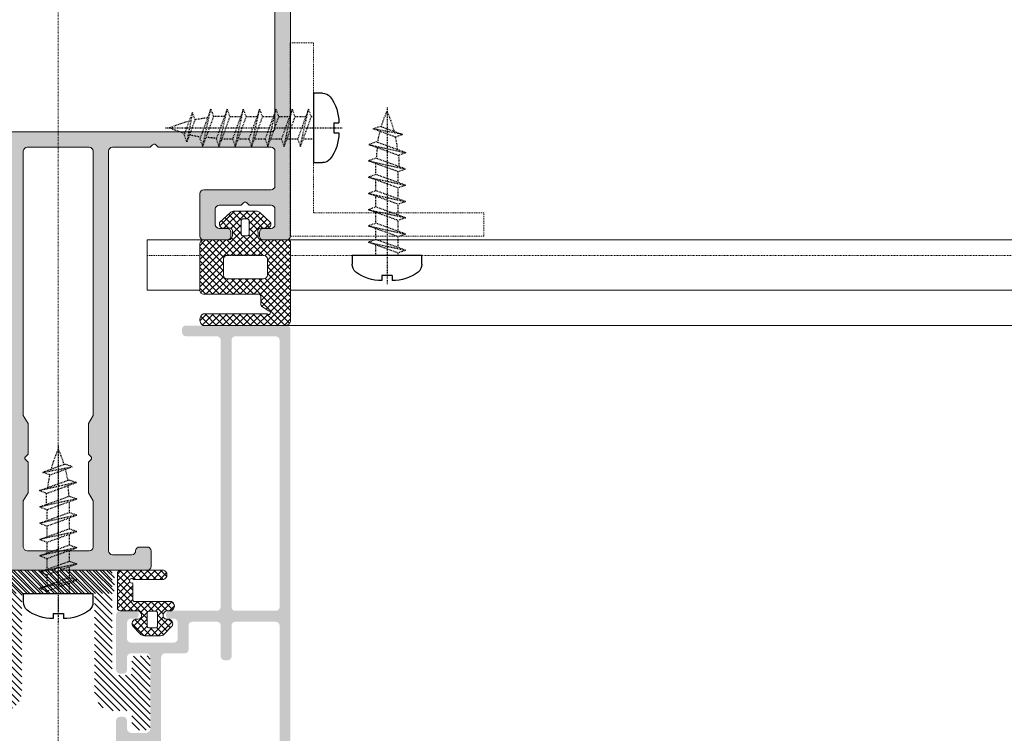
# Model space of a CAD drawing. Header units: millimetres. Extents: x -226731 to 126254, y -16359 to 60195.
# Tile 26 of 256: x -160364 to -160236, y 10539 to 10631. Entities that reach past the tile are written whole.
import ezdxf

# ---------------------------------------------------------------- set-up
doc = ezdxf.new("R2010")
doc.units = ezdxf.units.MM
doc.header["$LTSCALE"] = 0.1
doc.header["$MEASUREMENT"] = 0
doc.linetypes.add('CENTER', pattern=[2, 1.25, -0.25, 0.25, -0.25])
doc.linetypes.add('HIDDEN', pattern=[0.375, 0.25, -0.125])
for name, color, linetype, lineweight in [('01. Aluminium (Main Structure)', 6, 'Continuous', 5), ('0_CCE_ FF_SIDE WALL SPRINKLER', 6, 'Continuous', 0), ('2_Centerline', 1, 'CENTER', 15), ('3_Hatch', 8, 'Continuous', 0), ('SPRINKLER COVERAGE AREA', 1, 'Continuous', 9)]:
    doc.layers.add(name, color=color, linetype=linetype, lineweight=lineweight)
for name, color, linetype in [('CENTER LINE', 8, 'CENTER'), ('FIRE FIGHTING SERVICES', 5, 'Continuous'), ('HARDWARES', 7, 'Continuous')]:
    doc.layers.add(name, color=color, linetype=linetype)

# ---------------------------------------------------------------- blocks, each defined once
blk = doc.blocks.new('*U431')
at = {"layer": '3_Hatch'}
h = blk.add_hatch(color=8, dxfattribs=at)
h.dxf.hatch_style = 1
h.paths.add_polyline_path([(-4.22, 77.48), (-3.91, 77.79), (-3.91, 81.75), (-4.5, 82.78), (-4.5, 116.97), (-4.46, 117.16), (-4.35, 117.32), (-4.21, 117.43), (-4, 117.47), (4, 117.47), (4.19, 117.43), (4.35, 117.32), (4.46, 117.16), (4.52, 116.97), (4.52, 82.78), (3.89, 81.75), (3.89, 77.79), (4.21, 77.48), (4.3, 77.33), (4.3, 77.18), (4.21, 77.04), (3.89, 76.74), (3.89, 72.78), (4.52, 71.75), (4.52, 65.75), (4.46, 65.57), (4.35, 65.41), (4.19, 65.3), (4, 65.26), (-4, 65.26), (-4.21, 65.3), (-4.35, 65.41), (-4.46, 65.57), (-4.5, 65.75), (-4.5, 71.75), (-3.91, 72.78), (-3.91, 76.74), (-4.22, 77.04), (-4.28, 77.18), (-4.28, 77.33)], flags=16)
h.paths.add_polyline_path([(10.04, 65.44), (9.98, 65.26), (9.97, 65.08), (9.86, 64.91), (9.69, 64.8), (9.51, 64.77), (7, 64.77), (6.82, 64.8), (6.64, 64.91), (6.53, 65.08), (6.51, 65.26), (6.51, 116.97), (6.53, 117.16), (6.64, 117.32), (6.82, 117.43), (7, 117.47), (11.89, 117.47), (12.18, 117.78), (12.33, 117.87), (12.47, 117.87), (12.6, 117.78), (12.93, 117.47), (27.5, 117.47), (27.69, 117.43), (27.87, 117.32), (27.96, 117.16), (28, 116.97), (28, 112.48), (27.96, 112.27), (27.87, 112.11), (27.69, 112), (27.5, 111.96), (18.82, 111.96), (18.62, 111.93), (18.45, 111.82), (18.34, 111.65), (18.3, 111.45), (18.3, 105.98), (18.34, 105.78), (18.45, 105.6), (18.62, 105.51), (18.82, 105.47), (21.8, 105.47), (22, 105.51), (22.16, 105.6), (22.27, 105.78), (22.29, 105.98), (22.29, 106.46), (22.27, 106.66), (22.16, 106.81), (22, 106.92), (21.8, 106.97), (20.81, 106.97), (20.61, 107.01), (20.46, 107.12), (20.35, 107.26), (20.3, 107.47), (20.3, 109.46), (20.35, 109.66), (20.46, 109.81), (20.61, 109.92), (20.81, 109.97), (23.64, 109.97), (23.94, 110.28), (24.08, 110.35), (24.23, 110.35), (24.36, 110.28), (24.69, 109.97), (27.5, 109.97), (27.69, 109.92), (27.87, 109.81), (27.96, 109.66), (28, 109.46), (28, 107.47), (27.96, 107.26), (27.87, 107.12), (27.69, 107.01), (27.5, 106.97), (26.52, 106.97), (26.31, 106.92), (26.17, 106.81), (26.06, 106.66), (26, 106.46), (26, 105.98), (26.06, 105.78), (26.17, 105.6), (26.31, 105.51), (26.52, 105.47), (29.51, 105.47), (29.7, 105.51), (29.86, 105.6), (29.97, 105.78), (29.99, 105.98), (29.97, 200.47), (29.86, 200.65), (29.78, 200.7), (29.7, 200.76), (29.61, 200.77), (29.51, 200.78), (-29.51, 200.78), (-29.71, 200.76), (-29.86, 200.65), (-29.97, 200.47), (-30.01, 200.3), (-30.01, 105.98), (-29.97, 105.78), (-29.86, 105.6), (-29.71, 105.51), (-29.51, 105.47), (-26.5, 105.47), (-26.31, 105.51), (-26.15, 105.6), (-26.04, 105.78), (-26, 105.98), (-26, 106.46), (-26.04, 106.66), (-26.15, 106.81), (-26.31, 106.92), (-26.5, 106.97), (-27.52, 106.97), (-27.69, 107.01), (-27.87, 107.12), (-27.98, 107.26), (-28.01, 107.47), (-28.01, 109.46), (-27.98, 109.66), (-27.87, 109.81), (-27.69, 109.92), (-27.52, 109.97), (-24.69, 109.97), (-24.37, 110.28), (-24.25, 110.35), (-24.06, 110.35), (-23.94, 110.28), (-23.63, 109.97), (-20.81, 109.97), (-20.61, 109.92), (-20.44, 109.81), (-20.33, 109.66), (-20.3, 109.46), (-20.3, 107.47), (-20.33, 107.26), (-20.44, 107.12), (-20.61, 107.01), (-20.81, 106.97), (-21.82, 106.97), (-22.02, 106.92), (-22.16, 106.81), (-22.27, 106.66), (-22.31, 106.46), (-22.31, 105.98), (-22.27, 105.78), (-22.16, 105.6), (-22.02, 105.51), (-21.82, 105.47), (-18.8, 105.47), (-18.61, 105.51), (-18.45, 105.6), (-18.34, 105.78), (-18.3, 105.98), (-18.3, 111.45), (-18.34, 111.65), (-18.45, 111.82), (-18.61, 111.93), (-18.8, 111.96), (-27.52, 111.96), (-27.69, 112), (-27.87, 112.11), (-27.98, 112.27), (-28.01, 112.48), (-28.01, 116.97), (-27.98, 117.16), (-27.87, 117.32), (-27.69, 117.43), (-27.52, 117.47), (-12.93, 117.47), (-12.62, 117.78), (-12.49, 117.87), (-12.34, 117.87), (-12.18, 117.78), (-11.87, 117.47), (-7, 117.47), (-6.8, 117.43), (-6.66, 117.32), (-6.55, 117.16), (-6.51, 116.97), (-6.51, 65.26), (-6.55, 65.08), (-6.66, 64.91), (-6.8, 64.8), (-7, 64.77), (-9.51, 64.77), (-9.71, 64.8), (-9.86, 64.91), (-9.97, 65.08), (-10, 65.26), (-10.04, 65.44), (-10.15, 65.63), (-10.31, 65.74), (-10.5, 65.75), (-11.5, 65.75), (-11.7, 65.74), (-11.85, 65.63), (-11.96, 65.44), (-12.01, 65.26), (-12.01, 63.25), (-11.96, 63.07), (-11.85, 62.9), (-11.7, 62.79), (-11.5, 62.77), (-0.53, 62.77), (-0.2, 63.07), (-0.07, 63.14), (0.07, 63.14), (0.22, 63.07), (0.51, 62.77), (11.5, 62.77), (11.69, 62.79), (11.85, 62.9), (11.96, 63.07), (12.01, 63.25), (12.01, 65.26), (11.96, 65.44), (11.85, 65.63), (11.69, 65.74), (11.5, 65.75), (10.5, 65.75), (10.3, 65.74), (10.15, 65.63)])
h.paths.add_polyline_path([(28, 197.28), (27.96, 197.47), (27.87, 197.65), (27.69, 197.76), (27.5, 197.8), (-27.52, 197.8), (-27.69, 197.76), (-27.87, 197.65), (-27.98, 197.47), (-28.01, 197.28), (-28.01, 119.97), (-27.98, 119.77), (-27.87, 119.63), (-27.69, 119.52), (-27.52, 119.46), (27.5, 119.46), (27.69, 119.52), (27.87, 119.63), (27.96, 119.77), (28, 119.97)], flags=16)
h = blk.add_hatch(color=8, dxfattribs=at)
h.dxf.hatch_style = 1
h.paths.add_polyline_path([(-28.61, 57.99), (-28.61, 92.53), (-28.57, 92.71), (-28.46, 92.87), (-28.28, 92.98), (-28.1, 93.02), (-22.9, 93.02), (-22.7, 92.98), (-22.54, 92.87), (-22.44, 92.71), (-22.41, 92.53), (-22.41, 57.99), (-22.44, 57.83), (-22.54, 57.65), (-22.7, 57.54), (-22.9, 57.52), (-28.1, 57.52), (-28.28, 57.54), (-28.46, 57.65), (-28.57, 57.83)], flags=16)
h.paths.add_polyline_path([(-22.35, 38.09), (-22.41, 37.89), (-22.41, 33.9), (-22.44, 33.7), (-22.54, 33.54), (-22.7, 33.43), (-22.9, 33.41), (-28.1, 33.41), (-28.28, 33.43), (-28.46, 33.54), (-28.57, 33.7), (-28.61, 33.9), (-28.61, 55.6), (-28.57, 55.8), (-28.46, 55.96), (-28.28, 56.07), (-28.1, 56.11), (-22.9, 56.11), (-22.7, 56.07), (-22.54, 55.96), (-22.44, 55.8), (-22.41, 55.6), (-22.41, 51.61), (-22.35, 51.41), (-22.24, 51.26), (-22.1, 51.15), (-21.9, 51.12), (-21.49, 51.12), (-21.31, 51.15), (-21.15, 51.26), (-21.04, 51.41), (-21, 51.61), (-21, 55.6), (-20.95, 55.8), (-20.84, 55.96), (-20.69, 56.07), (-20.49, 56.11), (-17.36, 56.11), (-17.16, 56.07), (-16.98, 55.96), (-16.87, 55.8), (-16.85, 55.6), (-16.85, 52.5), (-16.81, 52.32), (-16.7, 52.16), (-16.54, 52.05), (-16.35, 52.01), (-13.79, 52.01), (-13.61, 51.96), (-13.45, 51.85), (-13.34, 51.7), (-13.3, 51.5), (-13.3, 33.9), (-13.34, 33.7), (-13.45, 33.54), (-13.61, 33.43), (-13.79, 33.41), (-20.49, 33.41), (-20.69, 33.43), (-20.84, 33.54), (-20.95, 33.7), (-21, 33.9), (-21, 37.89), (-21.04, 38.09), (-21.15, 38.26), (-21.31, 38.37), (-21.49, 38.4), (-21.9, 38.4), (-22.1, 38.37), (-22.24, 38.26)], flags=16)
h.paths.add_polyline_path([(-11.89, 36.23), (-12.2, 36.54), (-12.29, 36.66), (-12.29, 36.83), (-12.2, 36.96), (-11.89, 37.27), (-11.89, 39.59), (-11.85, 39.79), (-11.74, 39.96), (-11.58, 40.07), (-11.38, 40.09), (-9, 40.09), (-8.8, 40.07), (-8.65, 39.96), (-8.54, 39.79), (-8.49, 39.59), (-8.49, 38.99), (-8.42, 38.75), (-8.36, 38.68), (-8.31, 38.6), (-8.23, 38.57), (-8.16, 38.53), (-8.09, 38.49), (-8, 38.49), (-7.92, 38.49), (-7.85, 38.51), (-7.78, 38.55), (-7.7, 38.59), (-7.65, 38.64), (-7.59, 38.69), (-7.54, 38.77), (-7.5, 38.86), (-7.48, 38.99), (-7.48, 43.3), (-7.52, 43.49), (-7.63, 43.65), (-7.79, 43.76), (-8, 43.8), (-8.38, 43.8), (-8.58, 43.76), (-8.76, 43.65), (-8.84, 43.49), (-8.89, 43.3), (-8.89, 42.24), (-8.93, 42.06), (-9.04, 41.9), (-9.2, 41.79), (-9.38, 41.73), (-11.38, 41.73), (-11.58, 41.79), (-11.74, 41.9), (-11.85, 42.06), (-11.89, 42.24), (-11.89, 51.5), (-11.85, 51.7), (-11.74, 51.85), (-11.58, 51.96), (-11.38, 52.01), (-9.38, 52.01), (-9.2, 51.96), (-9.04, 51.85), (-8.93, 51.7), (-8.89, 51.5), (-8.89, 49.91), (-8.84, 49.71), (-8.76, 49.54), (-8.58, 49.43), (-8.38, 49.4), (-8, 49.4), (-7.79, 49.43), (-7.63, 49.54), (-7.52, 49.71), (-7.48, 49.91), (-7.48, 57.01), (-7.52, 57.21), (-7.63, 57.35), (-7.79, 57.46), (-8, 57.52), (-9.92, 57.52), (-10.12, 57.46), (-10.26, 57.35), (-10.37, 57.21), (-10.43, 57.01), (-10.37, 56.8), (-10.26, 56.66), (-10.12, 56.55), (-9.92, 56.51), (-9.38, 56.51), (-9.2, 56.46), (-9.04, 56.35), (-8.93, 56.2), (-8.89, 56), (-8.89, 53.91), (-8.93, 53.71), (-9.04, 53.55), (-9.2, 53.44), (-9.38, 53.4), (-14.95, 53.4), (-15.15, 53.44), (-15.29, 53.55), (-15.4, 53.71), (-15.44, 53.91), (-15.44, 56), (-15.4, 56.2), (-15.29, 56.35), (-15.15, 56.46), (-14.95, 56.51), (-14.36, 56.51), (-14.25, 56.55), (-14.16, 56.58), (-14.07, 56.64), (-14.01, 56.71), (-13.96, 56.79), (-13.94, 56.88), (-13.92, 56.97), (-13.92, 57.06), (-13.94, 57.13), (-13.96, 57.22), (-14.01, 57.3), (-14.07, 57.37), (-14.16, 57.43), (-14.25, 57.48), (-14.42, 57.52), (-20.49, 57.52), (-20.69, 57.54), (-20.84, 57.65), (-20.95, 57.83), (-21, 57.99), (-21, 92.53), (-20.95, 92.71), (-20.84, 92.87), (-20.69, 92.98), (-20.49, 93.02), (-16.5, 93.02), (-16.3, 93.06), (-16.15, 93.17), (-16.04, 93.35), (-15.99, 93.52), (-15.99, 93.92), (-16.04, 94.12), (-16.15, 94.28), (-16.3, 94.39), (-16.5, 94.41), (-29.51, 94.41), (-29.69, 94.39), (-29.85, 94.28), (-29.96, 94.12), (-30, 93.92), (-30, 30.48), (-29.96, 30.3), (-29.85, 30.13), (-29.69, 30.02), (-29.51, 30.01), (-29.3, 30.02), (-29.14, 30.13), (-29.05, 30.3), (-29.01, 30.48), (-29.01, 31.49), (-28.96, 31.69), (-28.85, 31.84), (-28.7, 31.95), (-28.5, 32), (-8, 32), (-7.79, 32.04), (-7.63, 32.15), (-7.52, 32.31), (-7.48, 32.49), (-7.48, 34.51), (-7.52, 34.69), (-7.63, 34.85), (-7.79, 34.96), (-8, 35), (-8.18, 34.96), (-8.34, 34.85), (-8.45, 34.69), (-8.49, 34.51), (-8.49, 33.9), (-8.54, 33.7), (-8.65, 33.54), (-8.8, 33.43), (-9, 33.41), (-11.38, 33.41), (-11.58, 33.43), (-11.74, 33.54), (-11.85, 33.7), (-11.89, 33.9)])
h = blk.add_hatch(dxfattribs=at)
h.set_pattern_fill('ANSI31', color=8, scale=5)
h.set_pattern_definition([(45, (-26191.7542, -15010.3187), (-0.441941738, 0.441941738), [])])
h.paths.add_polyline_path([(-9.5, 44.17), (-9.48, 44.32), (-9.39, 44.47), (-9.26, 44.54), (-9.11, 44.58), (-7.19, 44.58), (-7.06, 44.58), (-6.81, 44.59), (-6.57, 44.65), (-6.33, 44.72), (-6.11, 44.81), (-5.89, 44.92), (-5.69, 45.07), (-5.51, 45.22), (-5.34, 45.38), (-5.2, 45.58), (-5.05, 45.76), (-4.94, 45.98), (-4.85, 46.2), (-4.78, 46.44), (-4.72, 46.68), (-4.7, 46.94), (-4.69, 47.06), (-4.69, 59.37), (-4.67, 59.54), (-4.58, 59.66), (-4.45, 59.76), (-4.3, 59.77), (6.87, 59.77), (7.02, 59.81), (7.15, 59.9), (7.22, 60.03), (7.26, 60.19), (7.26, 62.39), (7.22, 62.53), (7.15, 62.66), (7.02, 62.75), (6.87, 62.77), (-6.61, 62.77), (-6.75, 62.75), (-6.88, 62.66), (-6.97, 62.53), (-6.99, 62.39), (-6.99, 49.57), (-7.03, 49.42), (-7.1, 49.28), (-7.25, 49.2), (-7.39, 49.17), (-9.11, 49.17), (-9.26, 49.2), (-9.39, 49.28), (-9.48, 49.42), (-9.5, 49.57), (-9.5, 51.29), (-9.51, 51.43), (-9.6, 51.56), (-9.73, 51.65), (-9.9, 51.67), (-11.49, 51.67), (-11.65, 51.65), (-11.78, 51.56), (-11.87, 51.43), (-11.89, 51.29), (-11.89, 42.45), (-11.87, 42.31), (-11.78, 42.2), (-11.65, 42.11), (-11.49, 42.07), (-9.9, 42.07), (-9.73, 42.11), (-9.6, 42.2), (-9.51, 42.31), (-9.5, 42.45)])
h = blk.add_hatch(dxfattribs=at)
h.set_pattern_fill('ANSI31', color=8, scale=5)
h.set_pattern_definition([(45, (-26191.7542, -14950.54475), (-0.441941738, 0.441941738), [])])
h.paths.add_polyline_path([(9.48, 44.32), (9.5, 44.17), (9.5, 42.45), (9.51, 42.31), (9.6, 42.2), (9.73, 42.11), (9.9, 42.07), (11.49, 42.07), (11.65, 42.11), (11.78, 42.2), (11.87, 42.31), (11.89, 42.45), (11.89, 51.29), (11.87, 51.43), (11.78, 51.56), (11.65, 51.65), (11.49, 51.67), (9.9, 51.67), (9.73, 51.65), (9.6, 51.56), (9.51, 51.43), (9.5, 51.29), (9.5, 49.57), (9.48, 49.42), (9.39, 49.28), (9.26, 49.2), (9.11, 49.17), (7.39, 49.17), (7.25, 49.2), (7.1, 49.28), (7.03, 49.42), (6.99, 49.57), (6.99, 62.39), (6.97, 62.53), (6.88, 62.66), (6.75, 62.75), (6.61, 62.77), (-6.87, 62.77), (-7.02, 62.75), (-7.15, 62.66), (-7.22, 62.53), (-7.26, 62.39), (-7.26, 60.19), (-7.22, 60.03), (-7.15, 59.9), (-7.02, 59.81), (-6.87, 59.77), (4.3, 59.77), (4.45, 59.76), (4.58, 59.66), (4.67, 59.54), (4.69, 59.37), (4.69, 47.06), (4.7, 46.94), (4.72, 46.68), (4.78, 46.44), (4.85, 46.2), (4.94, 45.98), (5.05, 45.76), (5.2, 45.58), (5.34, 45.38), (5.51, 45.22), (5.69, 45.07), (5.89, 44.92), (6.11, 44.81), (6.33, 44.72), (6.57, 44.65), (6.81, 44.59), (7.06, 44.58), (7.19, 44.58), (9.11, 44.58), (9.26, 44.54), (9.39, 44.47)])
at = {"layer": '01. Aluminium (Main Structure)', "color": 8, "linetype": 'ByBlock'}
for p, q in [((-30.01, 105.98), (-30.01, 200.3)), ((-28.01, 119.97), (-28.01, 197.28)), ((-27.98, 119.77), (-28.01, 119.97)), ((-27.87, 119.63), (-27.98, 119.77)), ((-27.69, 119.52), (-27.87, 119.63)), ((-27.52, 119.46), (-27.69, 119.52)), ((27.5, 119.46), (-27.52, 119.46)), ((-28.01, 116.97), (-27.98, 117.16)), ((-27.98, 117.16), (-27.87, 117.32)), ((-27.87, 117.32), (-27.69, 117.43)), ((-27.69, 117.43), (-27.52, 117.47)), ((-27.52, 117.47), (-12.93, 117.47)), ((-12.93, 117.47), (-12.62, 117.78)), ((-12.62, 117.78), (-12.49, 117.87)), ((-12.49, 117.87), (-12.34, 117.87)), ((-12.34, 117.87), (-12.18, 117.78)), ((-12.18, 117.78), (-11.87, 117.47)), ((-11.87, 117.47), (-7, 117.47)), ((-7, 117.47), (-6.8, 117.43)), ((-6.8, 117.43), (-6.66, 117.32)), ((-6.66, 117.32), (-6.55, 117.16)), ((-6.55, 117.16), (-6.51, 116.97)), ((-4.5, 116.97), (-4.46, 117.16)), ((-4.46, 117.16), (-4.35, 117.32)), ((-4.35, 117.32), (-4.21, 117.43)), ((-4.21, 117.43), (-4, 117.47)), ((-4, 117.47), (4, 117.47)), ((4, 117.47), (4.19, 117.43)), ((4.19, 117.43), (4.35, 117.32)), ((4.35, 117.32), (4.46, 117.16)), ((4.46, 117.16), (4.52, 116.97)), ((-28.01, 112.48), (-28.01, 116.97)), ((-6.51, 116.97), (-6.51, 65.26)), ((-4.5, 82.78), (-4.5, 116.97)), ((4.52, 116.97), (4.52, 82.78)), ((-27.98, 112.27), (-28.01, 112.48)), ((-27.87, 112.11), (-27.98, 112.27)), ((-27.69, 112), (-27.87, 112.11)), ((-27.52, 111.96), (-27.69, 112)), ((-18.8, 111.96), (-27.52, 111.96)), ((-18.8, 111.96), (-18.61, 111.93)), ((-18.61, 111.93), (-18.45, 111.82)), ((-18.45, 111.82), (-18.34, 111.65)), ((-18.34, 111.65), (-18.3, 111.45)), ((-18.3, 111.45), (-18.3, 105.98)), ((-28.01, 109.46), (-27.98, 109.66)), ((-28.01, 107.47), (-28.01, 109.46)), ((-27.98, 109.66), (-27.87, 109.81)), ((-27.87, 109.81), (-27.69, 109.92)), ((-27.69, 109.92), (-27.52, 109.97)), ((-27.52, 109.97), (-24.69, 109.97)), ((-24.69, 109.97), (-24.37, 110.28)), ((-24.37, 110.28), (-24.25, 110.35)), ((-24.25, 110.35), (-24.06, 110.35)), ((-24.06, 110.35), (-23.94, 110.28)), ((-23.94, 110.28), (-23.63, 109.97)), ((-23.63, 109.97), (-20.81, 109.97)), ((-20.81, 109.97), (-20.61, 109.92)), ((-20.61, 109.92), (-20.44, 109.81)), ((-20.44, 109.81), (-20.33, 109.66)), ((-20.33, 109.66), (-20.3, 109.46)), ((-20.3, 109.46), (-20.3, 107.47)), ((-27.98, 107.26), (-28.01, 107.47)), ((-27.87, 107.12), (-27.98, 107.26)), ((-27.69, 107.01), (-27.87, 107.12)), ((-27.52, 106.97), (-27.69, 107.01)), ((-26.5, 106.97), (-27.52, 106.97)), ((-26.5, 106.97), (-26.31, 106.92)), ((-26.31, 106.92), (-26.15, 106.81)), ((-22.16, 106.81), (-22.02, 106.92)), ((-22.02, 106.92), (-21.82, 106.97)), ((-20.81, 106.97), (-21.82, 106.97)), ((-20.61, 107.01), (-20.81, 106.97)), ((-20.44, 107.12), (-20.61, 107.01)), ((-20.33, 107.26), (-20.44, 107.12)), ((-20.3, 107.47), (-20.33, 107.26)), ((-29.97, 105.78), (-30.01, 105.98)), ((-29.86, 105.6), (-29.97, 105.78)), ((-26.15, 106.81), (-26.04, 106.66)), ((-26.04, 105.78), (-26.15, 105.6)), ((-26.04, 106.66), (-26, 106.46)), ((-26, 105.98), (-26.04, 105.78)), ((-26, 106.46), (-26, 105.98)), ((-22.31, 106.46), (-22.27, 106.66)), ((-22.31, 106.46), (-22.31, 105.98)), ((-22.27, 105.78), (-22.31, 105.98)), ((-22.27, 106.66), (-22.16, 106.81)), ((-22.16, 105.6), (-22.27, 105.78)), ((-18.34, 105.78), (-18.45, 105.6)), ((-18.3, 105.98), (-18.34, 105.78)), ((-29.71, 105.51), (-29.86, 105.6)), ((-29.51, 105.47), (-29.71, 105.51)), ((-26.5, 105.47), (-29.51, 105.47)), ((-26.31, 105.51), (-26.5, 105.47)), ((-26.15, 105.6), (-26.31, 105.51)), ((-22.02, 105.51), (-22.16, 105.6)), ((-21.82, 105.47), (-22.02, 105.51)), ((-18.8, 105.47), (-21.82, 105.47)), ((-18.61, 105.51), (-18.8, 105.47)), ((-18.45, 105.6), (-18.61, 105.51)), ((-3.91, 81.75), (-4.5, 82.78)), ((4.52, 82.78), (3.89, 81.75)), ((-3.91, 77.79), (-3.91, 81.75)), ((3.89, 81.75), (3.89, 77.79)), ((-4.22, 77.48), (-3.91, 77.79)), ((3.89, 77.79), (4.21, 77.48)), ((-4.28, 77.33), (-4.22, 77.48)), ((-4.28, 77.18), (-4.28, 77.33)), ((-4.22, 77.04), (-4.28, 77.18)), ((-3.91, 76.74), (-4.22, 77.04)), ((-3.91, 72.78), (-3.91, 76.74)), ((4.21, 77.04), (3.89, 76.74)), ((3.89, 76.74), (3.89, 72.78)), ((4.21, 77.48), (4.3, 77.33)), ((4.3, 77.18), (4.21, 77.04)), ((4.3, 77.33), (4.3, 77.18)), ((-4.5, 71.75), (-3.91, 72.78)), ((3.89, 72.78), (4.52, 71.75)), ((-4.5, 65.75), (-4.5, 71.75)), ((4.52, 71.75), (4.52, 65.75)), ((-12.01, 65.26), (-11.96, 65.44)), ((-12.01, 63.25), (-12.01, 65.26)), ((-11.96, 65.44), (-11.85, 65.63)), ((-11.85, 65.63), (-11.7, 65.74)), ((-11.7, 65.74), (-11.5, 65.75)), ((-11.5, 65.75), (-10.5, 65.75)), ((-10.5, 65.75), (-10.31, 65.74)), ((-10.31, 65.74), (-10.15, 65.63)), ((-10.15, 65.63), (-10.04, 65.44)), ((-10.04, 65.44), (-10, 65.26)), ((-9.97, 65.08), (-10, 65.26)), ((-9.86, 64.91), (-9.97, 65.08)), ((-9.71, 64.8), (-9.86, 64.91)), ((-6.66, 64.91), (-6.8, 64.8)), ((-6.55, 65.08), (-6.66, 64.91)), ((-6.51, 65.26), (-6.55, 65.08)), ((-4.46, 65.57), (-4.5, 65.75)), ((-4.35, 65.41), (-4.46, 65.57)), ((-4.21, 65.3), (-4.35, 65.41)), ((-4, 65.26), (-4.21, 65.3)), ((4, 65.26), (-4, 65.26)), ((4.19, 65.3), (4, 65.26)), ((4.35, 65.41), (4.19, 65.3)), ((4.46, 65.57), (4.35, 65.41)), ((4.52, 65.75), (4.46, 65.57)), ((-9.51, 64.77), (-9.71, 64.8)), ((-7, 64.77), (-9.51, 64.77)), ((-6.8, 64.8), (-7, 64.77)), ((-11.96, 63.07), (-12.01, 63.25)), ((-11.85, 62.9), (-11.96, 63.07)), ((-11.7, 62.79), (-11.85, 62.9)), ((-11.5, 62.77), (-11.7, 62.79)), ((-11.5, 62.77), (-0.53, 62.77)), ((-0.53, 62.77), (-0.2, 63.07)), ((-0.2, 63.07), (-0.07, 63.14)), ((-0.07, 63.14), (0.07, 63.14)), ((0.07, 63.14), (0.22, 63.07)), ((0.22, 63.07), (0.51, 62.77)), ((0.51, 62.77), (11.5, 62.77))]:
    blk.add_line(p, q, dxfattribs=at)
at = {"layer": '2_Centerline', "color": 8, "ltscale": 0.25}
blk.add_line((0, 230.78), (0, 0), dxfattribs=at)
at = {"layer": '3_Hatch', "color": 8, "linetype": 'HIDDEN', "ltscale": 5}
for p, q in [((-29.99, 130.97), (-32.99, 130.97)), ((-32.99, 108.97), (-32.99, 130.97)), ((-29.99, 105.97), (-29.99, 130.97)), ((-54.99, 108.97), (-32.99, 108.97)), ((-54.99, 105.97), (-54.99, 108.97)), ((-54.99, 105.97), (-29.99, 105.97)), ((-21.74, 103.48), (-26.63, 103.48)), ((-11.51, 103.48), (-18.29, 103.48))]:
    blk.add_line(p, q, dxfattribs=at)
at = {"layer": '3_Hatch', "color": 8}
for p, q in [((-26.02, 109.07), (-27.45, 107.75)), ((-22.74, 109.2), (-25.57, 109.2)), ((-24.46, 108.2), (-23.86, 108.2)), ((-20.86, 107.75), (-22.29, 109.07)), ((-26.74, 107.02), (-26.24, 107.02)), ((-24.66, 106.2), (-24.66, 108)), ((-23.66, 108), (-23.66, 106.2)), ((-22.07, 107.02), (-21.57, 107.02)), ((-25.82, 106.5), (-25.82, 105.95)), ((-23.86, 106), (-24.46, 106)), ((-22.5, 105.95), (-22.5, 106.5)), ((-28.4, 105.47), (-1009.98, 105.47)), ((-30.03, 105.22), (-30.03, 94.94)), ((-26.22, 105.47), (-29.79, 105.47)), ((-18.79, 105.47), (-22.09, 105.47)), ((-11.51, 105.47), (-19.87, 105.47)), ((-18.29, 98.95), (-18.29, 104.97)), ((-11.51, 105.47), (-11.51, 98.97)), ((-26.53, 103.49), (-21.85, 103.49)), ((-27.03, 100.94), (-27.03, 102.99)), ((-21.35, 102.99), (-21.35, 100.94)), ((-21.85, 100.44), (-26.53, 100.44)), ((-30.03, 98.97), (-1009.98, 98.97)), ((-26.17, 97.23), (-26.17, 98.25)), ((-25.97, 98.45), (-18.79, 98.45)), ((-11.51, 98.97), (-18.29, 98.97)), ((-27.17, 96.32), (-26.4, 96.81)), ((-18.75, 95.91), (-26.98, 95.91)), ((-29.51, 94.41), (-1009.98, 94.41)), ((-29.46, 94.41), (-18.75, 94.41)), ((-8.14, 62.77), (-13.59, 62.77)), ((-13.59, 61.57), (-9.73, 61.57)), ((-7.64, 57.8), (-7.64, 62.27)), ((-9.64, 61), (-9.64, 58.87)), ((-9.75, 58.72), (-14.62, 58.72)), ((-14.62, 57.52), (-13.95, 57.52)), ((-12.81, 55.49), (-12.81, 57.28)), ((-12.61, 57.48), (-11.71, 57.48)), ((-11.51, 57.28), (-11.51, 55.49)), ((-10.37, 57.52), (-8.02, 57.52)), ((-13.98, 56.42), (-14.36, 56.42)), ((-9.97, 56.42), (-10.35, 56.42)), ((-14.7, 55.54), (-13.66, 54.43)), ((-11.71, 55.29), (-12.61, 55.29)), ((-10.57, 54.52), (-9.62, 55.54)), ((-13.21, 54.29), (-11.14, 54.29))]:
    blk.add_line(p, q, dxfattribs=at)
at = {"layer": '3_Hatch', "color": 8, "linetype": 'Continuous'}
for p, q in [((-27.25, 107.08), (-25.13, 109.2)), ((-24.66, 106.68), (-26.55, 108.58)), ((-26.43, 107.02), (-24.24, 109.2)), ((-24.66, 107.57), (-26.09, 109)), ((-24.4, 108.2), (-25.41, 109.2)), ((-22.29, 106.97), (-24.53, 109.2)), ((-24.36, 108.2), (-23.36, 109.2)), ((-23.66, 108.02), (-22.51, 109.17)), ((-23.66, 107.14), (-22, 108.8)), ((-23.66, 106.25), (-21.54, 108.37)), ((-21.42, 106.99), (-23.64, 109.2)), ((-20.87, 107.31), (-22.76, 109.2)), ((-26.76, 107.01), (-27.46, 107.72)), ((-22.35, 103.49), (-27.01, 108.15)), ((-25.83, 105.84), (-24.66, 107.02)), ((-25.82, 106.74), (-24.66, 107.91)), ((-22.5, 106.29), (-23.66, 107.45)), ((-22.01, 107.02), (-21.08, 107.95)), ((-21.06, 107.08), (-20.92, 107.23)), ((-30.03, 100.77), (-24.65, 106.15)), ((-26.42, 103.49), (-23.91, 106)), ((-23.23, 103.49), (-25.82, 106.07)), ((-25.53, 103.49), (-22.5, 106.53)), ((-24.65, 103.49), (-22.42, 105.72)), ((-18.29, 100.31), (-23.98, 106)), ((-18.29, 101.2), (-23.66, 106.57)), ((-30.03, 101.65), (-26.2, 105.48)), ((-30.03, 105.19), (-29.74, 105.47)), ((-30.03, 104.3), (-28.86, 105.47)), ((-30.03, 103.42), (-27.97, 105.47)), ((-30.03, 102.54), (-27.09, 105.47)), ((-27.03, 101.98), (-30.03, 104.98)), ((-27.03, 102.86), (-29.63, 105.47)), ((-26.73, 103.45), (-28.75, 105.47)), ((-25.89, 103.49), (-27.86, 105.47)), ((-25, 103.49), (-26.98, 105.47)), ((-24.12, 103.49), (-26.13, 105.5)), ((-23.77, 103.49), (-21.79, 105.47)), ((-22.88, 103.49), (-20.9, 105.47)), ((-22, 103.49), (-20.02, 105.47)), ((-18.29, 102.08), (-21.68, 105.47)), ((-21.4, 103.21), (-19.14, 105.47)), ((-21.35, 102.38), (-18.42, 105.31)), ((-21.35, 101.49), (-18.29, 104.55)), ((-18.29, 102.96), (-20.79, 105.47)), ((-18.29, 103.85), (-19.91, 105.47)), ((-18.29, 104.73), (-19.03, 105.47)), ((-27.03, 101.1), (-30.03, 104.1)), ((-25.26, 98.45), (-30.03, 103.21)), ((-23.51, 98.45), (-18.29, 103.67)), ((-30.03, 99.88), (-27.03, 102.88)), ((-26.1, 98.4), (-30.03, 102.33)), ((-30.03, 99), (-27.03, 102)), ((-22.63, 98.45), (-18.29, 102.79)), ((-21.74, 98.45), (-18.29, 101.9)), ((-18.29, 99.43), (-21.35, 102.49)), ((-26.17, 97.59), (-30.03, 101.45)), ((-30.03, 98.12), (-27.03, 101.12)), ((-26.33, 96.87), (-30.03, 100.56)), ((-19.07, 98.45), (-21.38, 100.75)), ((-18.39, 98.64), (-21.35, 101.6)), ((-20.86, 98.45), (-18.29, 101.02)), ((-30.03, 97.23), (-26.76, 100.5)), ((-30.03, 96.35), (-25.94, 100.44)), ((-30.03, 95.47), (-25.06, 100.44)), ((-26.87, 96.52), (-30.03, 99.68)), ((-29.9, 94.71), (-24.17, 100.44)), ((-24.37, 98.45), (-26.36, 100.44)), ((-23.49, 98.45), (-25.48, 100.44)), ((-25.28, 98.45), (-23.29, 100.44)), ((-22.61, 98.45), (-24.6, 100.44)), ((-24.39, 98.45), (-22.4, 100.44)), ((-21.72, 98.45), (-23.71, 100.44)), ((-20.84, 98.45), (-22.83, 100.44)), ((-19.95, 98.45), (-21.94, 100.44)), ((-19.97, 98.45), (-18.29, 100.13)), ((-27.4, 96.17), (-30.03, 98.79)), ((-19.09, 98.45), (-18.29, 99.25)), ((-26.53, 94.41), (-30.03, 97.91)), ((-27.41, 94.41), (-30.03, 97.03)), ((-29.31, 94.41), (-26.17, 97.55)), ((-28.3, 94.41), (-30.03, 96.14)), ((-28.43, 94.41), (-26.93, 95.91)), ((-27.54, 94.41), (-26.04, 95.91)), ((-25.64, 94.41), (-27.08, 95.84)), ((-26.66, 94.41), (-25.16, 95.91)), ((-24.76, 94.41), (-26.26, 95.91)), ((-25.78, 94.41), (-24.28, 95.91)), ((-23.88, 94.41), (-25.38, 95.91)), ((-24.89, 94.41), (-23.39, 95.91)), ((-22.99, 94.41), (-24.49, 95.91)), ((-24.01, 94.41), (-22.51, 95.91)), ((-22.11, 94.41), (-23.61, 95.91)), ((-23.12, 94.41), (-21.62, 95.91)), ((-21.22, 94.41), (-22.72, 95.91)), ((-22.24, 94.41), (-20.74, 95.91)), ((-20.34, 94.41), (-21.84, 95.91)), ((-21.36, 94.41), (-19.86, 95.91)), ((-19.46, 94.41), (-20.96, 95.91)), ((-20.47, 94.41), (-18.97, 95.91)), ((-18.64, 94.48), (-20.07, 95.91)), ((-19.59, 94.41), (-18.41, 95.59)), ((-18.3, 95.02), (-19.19, 95.91)), ((-29.18, 94.41), (-30.03, 95.26)), ((-18.64, 94.47), (-18.44, 94.68)), ((-14.02, 61.97), (-13.22, 62.77)), ((-13.13, 61.57), (-14, 62.43)), ((-13.54, 61.57), (-12.34, 62.77)), ((-12.25, 61.57), (-13.45, 62.77)), ((-12.65, 61.57), (-11.45, 62.77)), ((-11.37, 61.57), (-12.57, 62.77)), ((-11.77, 61.57), (-10.57, 62.77)), ((-10.48, 61.57), (-11.68, 62.77)), ((-10.88, 61.57), (-9.68, 62.77)), ((-9.66, 61.64), (-10.8, 62.77)), ((-10, 61.57), (-8.8, 62.77)), ((-7.64, 60.5), (-9.92, 62.77)), ((-9.23, 61.46), (-7.95, 62.74)), ((-7.64, 61.38), (-9.03, 62.77)), ((-7.64, 62.26), (-8.15, 62.77)), ((-9.64, 60.17), (-7.64, 62.17)), ((-9.64, 59.28), (-7.64, 61.28)), ((-9.63, 61.06), (-9.58, 61.11)), ((-7.64, 59.61), (-9.27, 61.24)), ((-11.51, 56.53), (-7.64, 60.4)), ((-7.64, 58.73), (-9.64, 60.73)), ((-7.64, 57.84), (-9.64, 59.85)), ((-14.96, 58.38), (-14.63, 58.71)), ((-14.81, 57.64), (-13.74, 58.72)), ((-12.81, 56.83), (-14.67, 58.69)), ((-14.06, 57.52), (-12.86, 58.72)), ((-12.58, 57.48), (-13.81, 58.72)), ((-13.58, 57.11), (-11.97, 58.72)), ((-11.69, 57.48), (-12.93, 58.72)), ((-12.32, 57.48), (-11.09, 58.72)), ((-10.64, 57.31), (-12.05, 58.72)), ((-11.54, 57.38), (-10.21, 58.72)), ((-9.96, 57.52), (-11.16, 58.72)), ((-9.08, 57.52), (-10.28, 58.72)), ((-9.64, 57.52), (-7.64, 59.52)), ((-8.19, 57.52), (-9.64, 58.96)), ((-8.75, 57.52), (-7.64, 58.63)), ((-14.38, 57.52), (-15.02, 58.15)), ((-9.68, 55.47), (-11.51, 57.3)), ((-7.82, 57.57), (-7.68, 57.71)), ((-14.79, 55.9), (-14.27, 56.42)), ((-12.92, 54.29), (-14.72, 56.09)), ((-14.49, 55.31), (-12.81, 56.99)), ((-12.04, 54.29), (-14.17, 56.42)), ((-14.06, 54.86), (-12.81, 56.11)), ((-12.81, 55.95), (-13.59, 56.73)), ((-11.98, 54.29), (-9.89, 56.38)), ((-11.51, 55.64), (-10.61, 56.55)), ((-10.11, 55.01), (-11.51, 56.42)), ((-13.63, 54.41), (-12.72, 55.32)), ((-12.86, 54.29), (-11.87, 55.29)), ((-11.15, 54.29), (-12.15, 55.29)), ((-10.54, 54.56), (-11.51, 55.53)), ((-11.1, 54.29), (-9.53, 55.85))]:
    blk.add_line(p, q, dxfattribs=at)
at = {"layer": '3_Hatch', "color": 8, "linetype": 'HIDDEN'}
blk.add_line((-30.03, 103.48), (-1009.98, 103.48), dxfattribs=at)
at = {"layer": '3_Hatch', "color": 8}
for centre, radius, start, end in [((-25.57, 108.4), 0.8, 90, 124.0993), ((-24.46, 108), 0.2, 90, 180), ((-23.86, 108), 0.2, 0, 90), ((-22.74, 108.4), 0.8, 55.9007, 89.9999), ((-26.94, 107.54), 0.553, 157.0553, 290.8746), ((-26.21, 106.61), 0.41, 344.7252, 94.1843), ((-22.1, 106.61), 0.411, 86.1528, 194.8706), ((-21.37, 107.54), 0.553, 249.1253, 22.9447), ((-26.35, 105.99), 0.533, 284.2078, 355.4538), ((-24.46, 106.2), 0.2, 180, 270), ((-23.86, 106.2), 0.2, 270, 360), ((-21.96, 105.99), 0.533, 184.5462, 255.7922), ((-29.78, 105.22), 0.25, 93.0889, 180), ((-18.79, 104.97), 0.5, 360, 89.9978), ((-26.53, 102.99), 0.5, 90, 180), ((-21.85, 102.99), 0.5, 360, 90), ((-26.53, 100.94), 0.5, 180, 270), ((-21.85, 100.94), 0.5, 270, 360), ((-25.97, 98.25), 0.2, 90, 179.9858), ((-18.79, 98.95), 0.5, 270, 360), ((-26.67, 97.23), 0.5, 302.303, 360), ((-27.17, 96.07), 0.25, 90, 319.3278), ((-19.13, 95.16), 0.841, 296.8649, 63.1227), ((-29.26, 95.19), 0.8, 197.7707, 256.141), ((-13.43, 62.17), 0.621, 104.9483, 255.0364), ((-8.14, 62.27), 0.5, 0, 90), ((-9.51, 61.39), 0.287, 251.91, 141.365), ((-9.44, 61), 0.2, 142.9635, 180), ((-14.37, 58.12), 0.65, 112.6094, 247.3906), ((-9.84, 58.9), 0.2, 296.026, 352.9298), ((-14.25, 56.88), 0.703, 9.1535, 65.3518), ((-12.61, 57.28), 0.2, 90, 179.995), ((-11.71, 57.28), 0.2, 360, 89.9951), ((-10.08, 56.88), 0.703, 114.6482, 170.8465), ((-8.01, 57.91), 0.389, 269.4612, 344.3452), ((-14.1, 55.76), 0.703, 111.438, 167.6363), ((-14.08, 56.93), 0.527, 280.8396, 6.0555), ((-10.25, 56.93), 0.527, 173.9445, 259.1604), ((-10.23, 55.76), 0.703, 12.3637, 68.562), ((-14.27, 55.83), 0.524, 170.5977, 213.7552), ((-12.61, 55.49), 0.2, 180, 269.9949), ((-11.71, 55.49), 0.2, 270, 359.9952), ((-10.06, 55.83), 0.524, 326.2448, 9.4023), ((-13.21, 55.09), 0.8, 235.9007, 269.9987), ((-11.13, 55.06), 0.769, 269.0106, 315.7355)]:
    blk.add_arc(centre, radius, start, end, dxfattribs=at)
at = {"layer": 'CENTER LINE', "color": 8, "linetype": 'CENTER'}
for p, q in [((-42.49, 122.61), (-42.49, 99.71)), ((-13.86, 119.97), (-36.76, 119.97)), ((0, 78.9), (0, 56))]:
    blk.add_line(p, q, dxfattribs=at)
at = {"layer": 'HARDWARES', "color": 8, "linetype": 'Continuous'}
for p, q in [((-34.14, 124.46), (-32.99, 124.46)), ((-32.99, 124.46), (-32.99, 115.48)), ((-35.6, 120.63), (-36.26, 120.63)), ((-35.6, 120.63), (-35.6, 119.31)), ((-35.6, 119.31), (-36.26, 119.31)), ((-32.99, 115.48), (-34.14, 115.48)), ((-46.98, 103.48), (-38, 103.48)), ((-46.98, 102.33), (-46.98, 103.48)), ((-38, 103.48), (-38, 102.33)), ((-43.15, 100.87), (-43.15, 100.21)), ((-43.15, 100.87), (-41.83, 100.87)), ((-41.83, 100.87), (-41.83, 100.21)), ((-4.49, 59.77), (-4.49, 58.62)), ((4.49, 59.77), (-4.49, 59.77)), ((4.49, 58.62), (4.49, 59.77)), ((0.66, 57.16), (-0.66, 57.16)), ((-0.66, 57.16), (-0.66, 56.5)), ((0.66, 57.16), (0.66, 56.5))]:
    blk.add_line(p, q, dxfattribs=at)
at = {"layer": 'HARDWARES', "color": 8}
for p, q in [((-33.81, 124.46), (-32.99, 124.46)), ((-32.99, 124.46), (-32.99, 115.48)), ((-46.98, 103.48), (-38, 103.48)), ((-46.98, 102.66), (-46.98, 103.48)), ((4.49, 59.77), (-4.49, 59.77)), ((4.49, 58.96), (4.49, 59.77))]:
    blk.add_line(p, q, dxfattribs=at)
at = {"layer": 'HARDWARES', "color": 8, "linetype": 'HIDDEN'}
for p, q in [((-32.99, 121.41), (-32.68, 121.41)), ((-31.98, 121.41), (-30.58, 121.41)), ((-29.88, 121.41), (-28.48, 121.41)), ((-27.78, 121.41), (-26.38, 121.41)), ((-25.68, 121.41), (-24.27, 121.41)), ((-23.58, 121.41), (-22.17, 121.41)), ((-17.68, 121.05), (-17.34, 121.96)), ((-17.68, 121.05), (-16.62, 118.16)), ((-16.29, 119.07), (-17.34, 121.96)), ((-17.34, 121.96), (-16.62, 118.16)), ((-41.59, 120.18), (-44.48, 119.13)), ((-44.48, 119.13), (-40.68, 119.85)), ((-43.57, 118.79), (-40.68, 119.85)), ((-40.68, 119.85), (-41.59, 120.18)), ((-43.57, 118.79), (-44.48, 119.13)), ((-30.94, 118.53), (-29.53, 118.53)), ((-28.83, 118.53), (-27.43, 118.53)), ((-26.73, 118.53), (-25.33, 118.53)), ((-24.63, 118.53), (-23.23, 118.53)), ((-22.53, 118.53), (-21.12, 118.53)), ((-16.62, 118.16), (-16.29, 119.07)), ((-41.05, 113.94), (-41.05, 115.35)), ((-43.93, 112.89), (-43.93, 114.3)), ((-43.93, 110.79), (-43.93, 112.2)), ((-41.05, 111.84), (-41.05, 113.24)), ((-41.05, 109.74), (-41.05, 111.14)), ((-43.93, 108.69), (-43.93, 110.09)), ((-41.05, 107.64), (-41.05, 109.04)), ((-43.93, 106.59), (-43.93, 107.99)), ((-41.05, 105.53), (-41.05, 106.94)), ((-43.93, 104.49), (-43.93, 105.89)), ((-43.93, 103.48), (-43.93, 103.79)), ((-1.81, 76.14), (-0.9, 76.47)), ((-0.9, 76.47), (1.99, 75.42)), ((1.08, 75.09), (-1.81, 76.14)), ((1.99, 75.42), (-1.81, 76.14)), ((1.08, 75.09), (1.99, 75.42)), ((-1.44, 70.24), (-1.44, 71.64)), ((1.44, 69.19), (1.44, 70.59)), ((-1.44, 68.13), (-1.44, 69.54)), ((1.44, 67.09), (1.44, 68.49)), ((-1.44, 66.03), (-1.44, 67.44)), ((1.44, 64.98), (1.44, 66.39)), ((-1.44, 63.93), (-1.44, 65.33)), ((1.44, 62.88), (1.44, 64.28)), ((-1.44, 61.83), (-1.44, 63.23)), ((1.44, 60.78), (1.44, 62.18)), ((1.44, 59.77), (1.44, 60.08))]:
    blk.add_line(p, q, dxfattribs=at)
for points in [[(-32.33, 122.37), (-32.68, 121.41), (-31.29, 117.57), (-32.33, 122.37), (-30.94, 118.53), (-31.29, 117.57)], [(-30.23, 122.37), (-30.58, 121.41), (-29.18, 117.57), (-30.23, 122.37), (-28.83, 118.53), (-29.18, 117.57)], [(-28.13, 122.37), (-28.48, 121.41), (-27.08, 117.57), (-28.13, 122.37), (-26.73, 118.53), (-27.08, 117.57)], [(-26.03, 122.37), (-26.38, 121.41), (-24.98, 117.57), (-26.03, 122.37), (-24.63, 118.53), (-24.98, 117.57)], [(-23.92, 122.37), (-24.27, 121.41), (-22.88, 117.57), (-23.92, 122.37), (-22.53, 118.53), (-22.88, 117.57)], [(-21.82, 122.37), (-22.17, 121.41), (-20.77, 117.57), (-21.82, 122.37), (-20.42, 118.53), (-20.77, 117.57)], [(-19.71, 122.4), (-20.06, 121.44), (-18.66, 117.6), (-19.71, 122.4), (-18.31, 118.56), (-18.66, 117.6)], [(-32.99, 118.53), (-31.64, 118.53)], [(-44.92, 116.76), (-43.96, 116.41), (-40.12, 117.81), (-44.92, 116.76), (-41.08, 118.16), (-40.12, 117.81)], [(-44.89, 114.65), (-43.93, 114.3), (-40.09, 115.7), (-44.89, 114.65), (-41.05, 116.05), (-40.09, 115.7)], [(-44.89, 112.55), (-43.93, 112.2), (-40.09, 113.59), (-44.89, 112.55), (-41.05, 113.94), (-40.09, 113.59)], [(-44.89, 110.44), (-43.93, 110.09), (-40.09, 111.49), (-44.89, 110.44), (-41.05, 111.84), (-40.09, 111.49)], [(-44.89, 108.34), (-43.93, 107.99), (-40.09, 109.39), (-44.89, 108.34), (-41.05, 109.74), (-40.09, 109.39)], [(-44.89, 106.24), (-43.93, 105.89), (-40.09, 107.29), (-44.89, 106.24), (-41.05, 107.64), (-40.09, 107.29)], [(-44.89, 104.14), (-43.93, 103.79), (-40.09, 105.18), (-44.89, 104.14), (-41.05, 105.53), (-40.09, 105.18)], [(-41.05, 103.48), (-41.05, 104.83)], [(2.43, 73.06), (1.47, 72.71), (-2.37, 74.11), (2.43, 73.06), (-1.41, 74.45), (-2.37, 74.11)], [(2.4, 70.95), (1.44, 70.6), (-2.4, 71.99), (2.4, 70.95), (-1.44, 72.34), (-2.4, 71.99)], [(2.4, 68.84), (1.44, 68.49), (-2.4, 69.89), (2.4, 68.84), (-1.44, 70.24), (-2.4, 69.89)], [(2.4, 66.74), (1.44, 66.39), (-2.4, 67.78), (2.4, 66.74), (-1.44, 68.13), (-2.4, 67.78)], [(2.4, 64.63), (1.44, 64.28), (-2.4, 65.68), (2.4, 64.63), (-1.44, 66.03), (-2.4, 65.68)], [(2.4, 62.53), (1.44, 62.18), (-2.4, 63.58), (2.4, 62.53), (-1.44, 63.93), (-2.4, 63.58)], [(2.4, 60.43), (1.44, 60.08), (-2.4, 61.48), (2.4, 60.43), (-1.44, 61.83), (-2.4, 61.48)], [(-1.44, 59.77), (-1.44, 61.13)]]:
    blk.add_lwpolyline(points, dxfattribs=at)
at = {"layer": 'HARDWARES', "color": 8, "linetype": 'Continuous'}
for centre, radius, start, end in [((-30.69, 120.68), 5.57, 143.3662, 180.4593), ((-34.14, 123.09), 1.37, 90, 138.2624), ((-30.69, 119.27), 5.57, 179.5407, 216.6338), ((-34.14, 116.85), 1.37, 221.7376, 270), ((-45.61, 102.33), 1.37, 180, 228.2624), ((-39.37, 102.33), 1.37, 311.7376, 0), ((-43.2, 105.78), 5.57, 233.3662, 270.4593), ((-41.78, 105.78), 5.57, 269.5407, 306.6338), ((-3.12, 58.62), 1.37, 180, 228.2624), ((3.12, 58.62), 1.37, 311.7376, 0), ((-0.71, 62.07), 5.57, 233.3662, 270.4593), ((0.71, 62.07), 5.57, 269.5407, 306.6338)]:
    blk.add_arc(centre, radius, start, end, dxfattribs=at)
at = {"layer": 'HARDWARES', "color": 8, "linetype": 'HIDDEN'}
for centre, start, end in [((-27.14, 115.29), 156.0565, 165.4243), ((-57.84, 115.29), 16.6931, 23.9435), ((-21.19, 104.71), 86.0961, 91.0584), ((-21.18, 104.62), 77.9668, 83.6815), ((-21.18, 104.62), 66.0565, 75.4243), ((-21.18, 135.32), 286.6931, 293.9435), ((-27.14, 115.29), 167.9668, 173.6815), ((-57.84, 115.29), 9.5795, 14.5622), ((-21.19, 135.41), 272.508, 277.2926), ((-21.18, 135.32), 279.5795, 284.5622), ((-57.92, 115.28), 2.508, 7.2926), ((-27.23, 115.28), 176.0961, 181.0584), ((15.35, 71.59), 156.0565, 163.3069), ((-15.35, 71.59), 14.5757, 23.9435), ((15.35, 71.59), 165.4378, 170.4205), ((-15.35, 71.59), 6.3185, 12.0332), ((15.43, 71.57), 172.7074, 177.492), ((-15.26, 71.57), 358.9416, 3.9039)]:
    blk.add_arc(centre, 16.79, start, end, dxfattribs=at)
blk = doc.blocks.new('A$C2AD535C3')
at = {"layer": 'SPRINKLER COVERAGE AREA', "color": 1}
blk.add_circle((0, 0), 2500, dxfattribs=at)
blk = doc.blocks.new('G$C3584CA52')
at = {"layer": '0_CCE_ FF_SIDE WALL SPRINKLER', "color": 240, "xscale": -0.6, "yscale": 0.6, "zscale": 0.6}
blk.add_blockref('A$C2AD535C3', (2806.02, -9259), dxfattribs=at)

msp = doc.modelspace()

# ---------------------------------------------------------------- block references
at = {"layer": '3_Hatch', "color": 8, "xscale": -1}
msp.add_blockref('*U431', (-160358.68, 10497.02), dxfattribs=at)
at = {"layer": 'FIRE FIGHTING SERVICES'}
msp.add_blockref('G$C3584CA52', (-163018.33, 21220.5), dxfattribs=at)

doc.saveas('drawing.dxf')
